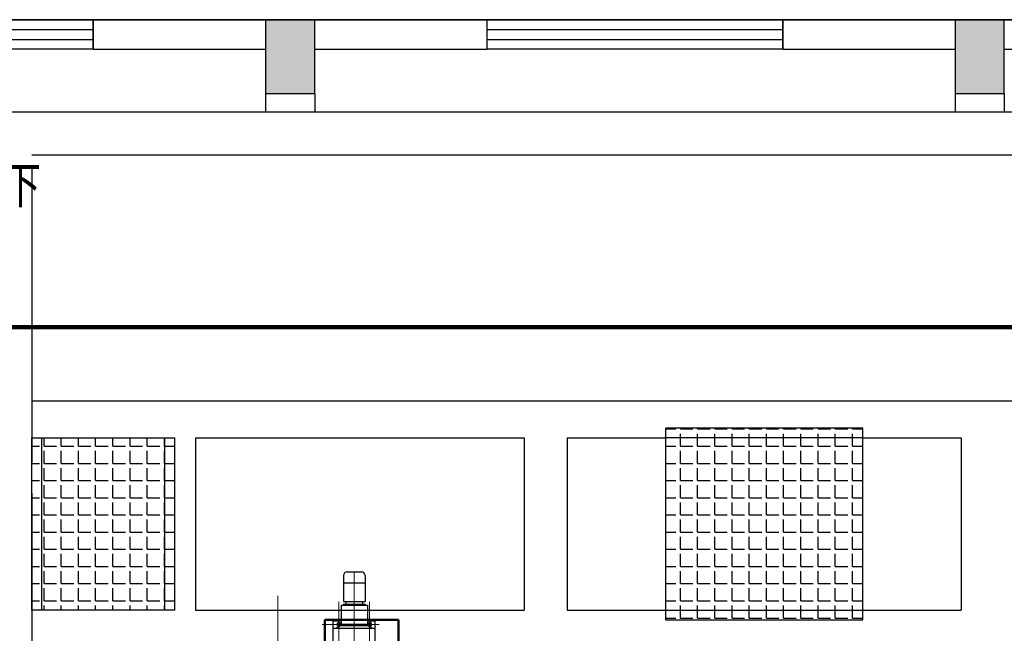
# Model space of a CAD drawing. Header units: millimetres. Extents: x 1371 to 38096, y 232 to 174236.
# Tile 4 of 84: x 18462 to 18470, y 86872 to 86877. Entities that reach past the tile are written whole.
import ezdxf

# ---------------------------------------------------------------- set-up
doc = ezdxf.new("R2010")
doc.units = ezdxf.units.MM
doc.header["$LTSCALE"] = 10
doc.linetypes.add('CENTER', pattern=[50.8, 31.75, -6.35, 6.35, -6.35])
doc.layers.add('01', color=7, linetype='Continuous', lineweight=30)
doc.layers.add('02', color=1, linetype='CENTER', lineweight=5)
for name, color, linetype in [('0提标-单体内线', 31, 'Continuous'), ('KZD', 1, 'Continuous'), ('LOCKUP', 7, 'Continuous'), ('建筑', 7, 'Continuous')]:
    doc.layers.add(name, color=color, linetype=linetype)
doc.styles.add('_TCH_DIM', font='SMSIM1', dxfattribs={"width": 0.75, "bigfont": 'SMFS'})
pattern_1 = [(0, (0, 0), (0, 0.1397), [0.1016, -0.0381]), (90, (0, 0), (-0.1397, 9e-18), [0.1016, -0.0381])]

# ---------------------------------------------------------------- blocks, each defined once
blk = doc.blocks.new('*U326')
at = {"layer": '0提标-单体内线'}
for points in [[(18464.2723, 86876.5697), (18464.6723, 86876.5697), (18464.6723, 86877.1697), (18464.2723, 86877.1697)], [(18469.8723, 86876.5697), (18470.2723, 86876.5697), (18470.2723, 86877.1697), (18469.8723, 86877.1697)]]:
    blk.add_hatch(color=256, dxfattribs=at).paths.add_polyline_path(points)
blk = doc.blocks.new('A$C57FD7230')
at = {"layer": '01', "color": 5, "linetype": 'ByBlock', "lineweight": 30}
for p, q in [((562.5, 1131.5), (677.5, 1131.5)), ((532.5, 1101.5), (532.5, 889.5)), ((532.5, 1041.5), (707.5, 1041.5)), ((707.5, 1101.5), (707.5, 889.5)), ((532.5, 889.5), (707.5, 889.5)), ((552.5, 889.5), (552.5, 869.5)), ((687.5, 889.5), (687.5, 869.5)), ((512.5, 859.5), (512.5, 694.7)), ((512.5, 859.5), (727.5, 859.5)), ((532.5, 869.5), (532.5, 859.5)), ((532.5, 869.5), (707.5, 869.5)), ((707.5, 869.5), (707.5, 859.5)), ((727.5, 859.5), (727.5, 694.7)), ((450, 365), (450, 730)), ((512.5, 730), (450, 730)), ((790, 730), (727.5, 730)), ((790, 365), (790, 730)), ((450, 672.5), (790, 672.5)), ((512.5, 694.7), (472.7, 672.5)), ((512.5, 704.7), (727.5, 704.7)), ((512.5, 694.7), (727.5, 694.7)), ((727.5, 694.7), (767.3, 672.5))]:
    blk.add_line(p, q, dxfattribs=at)
for points in [[(480.7, 694.2), (495, 686), (509.3, 694.2), (509.3, 710.7), (495, 718.9), (480.7, 710.7)], [(731, 694.2), (745.3, 686), (759.6, 694.2), (759.6, 710.7), (745.3, 718.9), (731, 710.7)]]:
    blk.add_lwpolyline(points, close=True, dxfattribs=at)
for centre, radius in [((495, 702.5), 14.3), ((495, 702.5), 8), ((745.3, 702.5), 14.3), ((745.3, 702.5), 8)]:
    blk.add_circle(centre, radius, dxfattribs=at)
for centre, radius, start, end in [((562.5, 1101.5), 30, 90, 180), ((677.5, 1101.5), 30, 0, 90), ((495, 702.5), 10, 270, 180), ((745.3, 702.5), 10, 270, 180)]:
    blk.add_arc(centre, radius, start, end, dxfattribs=at)
at = {"layer": '02', "color": 5, "linetype": 'ByBlock', "lineweight": 5, "ltscale": 5}
for p, q in [((620, 198.4), (620, 1131.5)), ((0, 934.8), (0, -7632.2)), ((495, 340), (495, 887.5)), ((745, 340), (745, 887.5)), ((823.5, 702.5), (360, 702.5))]:
    blk.add_line(p, q, dxfattribs=at)
at = {"layer": '建筑', "color": 5, "linetype": 'ByBlock', "lineweight": 50}
for p, q in [((980, 740), (380, 740)), ((380, 740), (380, 340)), ((980, 340), (980, 740))]:
    blk.add_line(p, q, dxfattribs=at)
blk = doc.blocks.new('$TCHSYS$WIN2D')
for p, q in [((-0.5, 0.5), (0.5, 0.5)), ((-0.5, 0.5), (-0.5, -0.5)), ((0.5, 0.5), (0.5, -0.5)), ((0.5, 0.1667), (-0.5, 0.1667)), ((0.5, -0.1667), (-0.5, -0.1667)), ((-0.5, -0.5), (0.5, -0.5))]:
    blk.add_line(p, q)
blk = doc.blocks.new('*U324')
at = {"layer": '0提标-单体内线'}
h = blk.add_hatch(dxfattribs=at)
h.set_pattern_fill('ANGLE', color=256, scale=0.02)
h.set_pattern_definition(pattern_1)
h.paths.add_polyline_path([(18469.1223, 86873.8497), (18467.5223, 86873.8497), (18467.5223, 86872.2897), (18469.1223, 86872.2897)])
h = blk.add_hatch(dxfattribs=at)
h.set_pattern_fill('ANGLE', color=256, scale=0.02)
h.set_pattern_definition(pattern_1)
h.paths.add_polyline_path([(18469.1223, 86873.8497), (18467.5223, 86873.8497), (18467.5223, 86872.2897), (18469.1223, 86872.2897)])
h = blk.add_hatch(dxfattribs=at)
h.set_pattern_fill('ANGLE', color=256, scale=0.02)
h.set_pattern_definition(pattern_1)
h.paths.add_polyline_path([(18462.3723, 86873.7697), (18463.5323, 86873.7697), (18463.5323, 86872.3697), (18462.3723, 86872.3697)])
at = {"layer": '0提标-单体内线', "ltscale": 0.3}
for p, q in [((18462.8723, 86877.1697), (18462.8723, 86876.9297)), ((18464.2723, 86877.1697), (18462.8723, 86877.1697)), ((18464.2723, 86877.1697), (18464.2723, 86876.5697)), ((18464.6723, 86877.1697), (18464.2723, 86877.1697)), ((18466.0723, 86877.1697), (18464.6723, 86877.1697)), ((18464.6723, 86876.5697), (18464.6723, 86877.1697)), ((18466.0723, 86876.9297), (18466.0723, 86877.1697)), ((18468.4723, 86877.1697), (18468.4723, 86876.9297)), ((18469.8723, 86877.1697), (18468.4723, 86877.1697)), ((18469.8723, 86877.1697), (18469.8723, 86876.5697)), ((18470.2723, 86877.1697), (18469.8723, 86877.1697)), ((18471.6723, 86877.1697), (18470.2723, 86877.1697)), ((18470.2723, 86876.5697), (18470.2723, 86877.1697)), ((18462.8723, 86876.9297), (18464.2723, 86876.9297)), ((18464.6723, 86876.9297), (18466.0723, 86876.9297)), ((18468.4723, 86876.9297), (18469.8723, 86876.9297)), ((18470.2723, 86876.9297), (18471.6723, 86876.9297)), ((18464.2723, 86876.5697), (18464.6723, 86876.5697)), ((18464.2723, 86876.5697), (18464.2723, 86876.4197)), ((18464.6723, 86876.5697), (18464.6723, 86876.4197)), ((18469.8723, 86876.5697), (18470.2723, 86876.5697)), ((18469.8723, 86876.5697), (18469.8723, 86876.4197)), ((18470.2723, 86876.5697), (18470.2723, 86876.4197)), ((18453.2723, 86876.4197), (18501.1223, 86876.4197)), ((18462.3723, 86876.0697), (18501.1223, 86876.0697)), ((18462.3723, 86875.9697), (18462.3723, 86873.5697)), ((18462.3723, 86874.0697), (18499.1223, 86874.0697)), ((18469.1223, 86873.8497), (18467.5223, 86873.8497)), ((18467.5223, 86872.2897), (18467.5223, 86873.8497)), ((18469.1223, 86873.8497), (18467.5223, 86873.8497)), ((18467.5223, 86872.2897), (18467.5223, 86873.8497)), ((18469.1223, 86872.2897), (18469.1223, 86873.8497)), ((18469.1223, 86872.2897), (18469.1223, 86873.8497)), ((18462.3723, 86872.3697), (18462.3723, 86873.7697)), ((18462.3723, 86873.7697), (18463.5323, 86873.7697)), ((18462.4523, 86873.7697), (18462.4523, 86872.3697)), ((18463.4523, 86873.7697), (18463.4523, 86872.3697)), ((18463.5323, 86873.7697), (18463.5323, 86872.3697)), ((18463.7023, 86873.7697), (18466.3723, 86873.7697)), ((18463.7023, 86873.7697), (18463.7023, 86872.3697)), ((18466.3723, 86873.7697), (18466.3723, 86872.3697)), ((18466.7223, 86873.7697), (18467.5223, 86873.7697)), ((18466.7223, 86873.7697), (18466.7223, 86872.3697)), ((18469.1223, 86873.7697), (18467.5223, 86873.7697)), ((18469.1223, 86873.7697), (18467.5223, 86873.7697)), ((18469.1223, 86873.7697), (18469.9223, 86873.7697)), ((18469.9223, 86873.7697), (18469.9223, 86872.3697)), ((18462.3723, 86873.3197), (18462.3723, 86865.0697)), ((18463.5323, 86872.3697), (18462.3723, 86872.3697)), ((18463.7023, 86872.3697), (18466.3723, 86872.3697)), ((18466.7223, 86872.3697), (18467.5223, 86872.3697)), ((18467.5223, 86872.3697), (18469.1223, 86872.3697)), ((18467.5223, 86872.3697), (18469.1223, 86872.3697)), ((18469.1223, 86872.3697), (18469.9223, 86872.3697)), ((18467.5223, 86872.2897), (18469.1223, 86872.2897)), ((18467.5223, 86872.2897), (18469.1223, 86872.2897))]:
    blk.add_line(p, q, dxfattribs=at)
at = {"layer": '0提标-单体内线', "const_width": 0.035}
blk.add_lwpolyline([(18505.7323, 86874.6697), (18453.1123, 86874.6697)], dxfattribs=at)
at = {"layer": 'KZD'}
blk.add_lwpolyline([(18501.1223, 86861.1697), (18452.8723, 86861.1697), (18452.8723, 86877.1697), (18501.1223, 86877.1697)], close=True, dxfattribs=at)
at = {"layer": '0提标-单体内线', "ltscale": 0.3, "xscale": 2.4, "yscale": 0.24, "zscale": -2.4, "rotation": 180}
for p in [(18461.6723, 86877.0497), (18467.2723, 86877.0497)]:
    blk.add_blockref('$TCHSYS$WIN2D', p, dxfattribs=at)
at = {"layer": '0提标-单体内线', "ltscale": 0.3, "xscale": 0.001, "yscale": 0.001, "zscale": 0.001}
blk.add_blockref('A$C57FD7230', (18464.3723, 86871.5497), dxfattribs=at)
at = {"layer": '0提标-单体内线', "ltscale": 0.3, "style": '_TCH_DIM'}
blk.add_text('下', height=0.3376, dxfattribs=at).set_placement((18462.1273, 86875.6447))
blk = doc.blocks.new('*U327')
at = {"layer": 'LOCKUP', "ltscale": 0.3}
for name in ['*U324', '*U326']:
    blk.add_blockref(name, (0, 0), dxfattribs=at)

msp = doc.modelspace()

# ---------------------------------------------------------------- block references
at = {"layer": 'LOCKUP', "ltscale": 0.3}
msp.add_blockref('*U327', (0, 0), dxfattribs=at)

doc.saveas('drawing.dxf')
